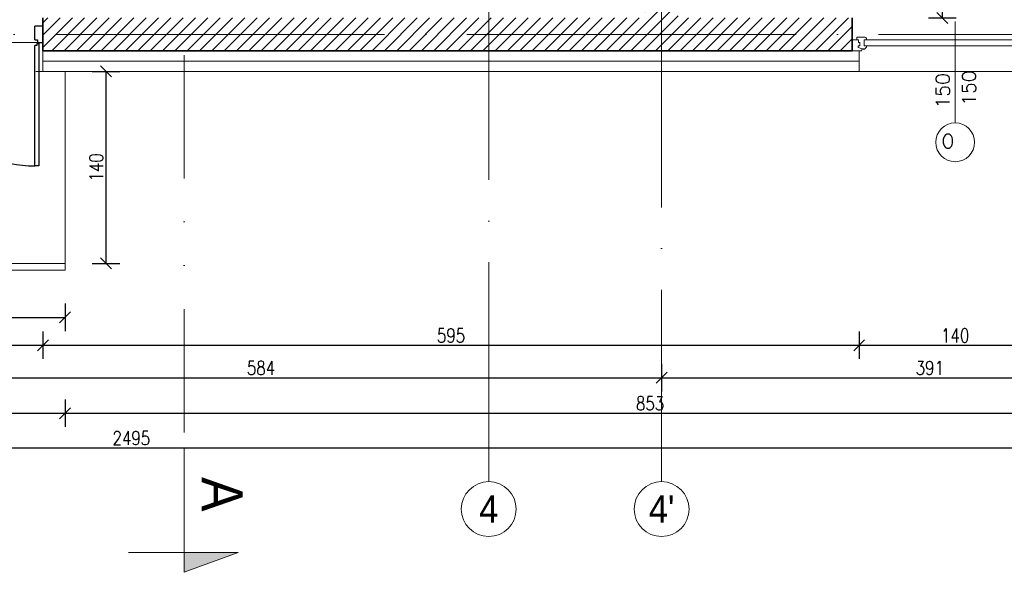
# Model space of a CAD drawing. Header units: millimetres. Extents: x -66901 to 936319, y -323998 to 488548.
# Tile 39 of 84: x 739370 to 746547, y 66179 to 70209. Entities that reach past the tile are written whole.
import ezdxf
from ezdxf import colors
from ezdxf.entities.mleader import LeaderData, LeaderLine
from ezdxf.enums import TextEntityAlignment as Align
from ezdxf.math import Vec2, Vec3

# ---------------------------------------------------------------- set-up
doc = ezdxf.new("R2010")
doc.units = ezdxf.units.MM
doc.header["$LTSCALE"] = 5
doc.header["$MEASUREMENT"] = 0
for name, pattern in [('1KS_2KP-50', [37.05, 12, 6, -6.35, 0, -6.35, 0, -6.35]), ('ACAD_ISO04W100', [30, 24, -3, 0, -3]), ('Osie$0$CONTINOUS', [0])]:
    doc.linetypes.add(name, pattern=pattern)
for name, color, linetype, lineweight, true_color in [('A_DZIAŁOWA_PROJEKTOWANE', 7, 'Continuous', 18, 0x007cb0), ('A_HATCH_PROJEKTOWANE', 7, 'Continuous', 9, 0x0089b6), ('A_IZOLEACJA TERMI_PROJEKTOWANA', 7, 'Continuous', 15, 0x6093ac), ('A_ŚCIANY NOWOPROJEKTOWANE', 140, 'Continuous', 35, 0x00bfff)]:
    doc.layers.add(name, color=color, linetype=linetype, lineweight=lineweight, true_color=true_color)
for name, color, linetype, lineweight in [('A_LINIA PRZEKROJOWA', 223, '1KS_2KP-50', 15), ('A_OPISY', 44, 'Continuous', 9), ('A_OSIE KONSTRUKCYJNE', 150, 'ACAD_ISO04W100', 5), ('A_STOLARKA OKIENNA', 141, 'Continuous', 15), ('A_WIDOK', 141, 'Continuous', 13), ('A_WYMIAROWANIE', 7, 'Continuous', 9)]:
    doc.layers.add(name, color=color, linetype=linetype, lineweight=lineweight)
doc.layers.add('K-S$UPY', color=4, linetype='Continuous')
doc.styles.add('DEMIURG_100_etykiety', font='arial.ttf', dxfattribs={"width": 0.9, "height": 30})
doc.styles.add('DEMIURG_100_opisy', font='arial.ttf', dxfattribs={"width": 0.9, "height": 20})
doc.styles.get("Standard").update_dxf_attribs({"font": 'simplex.shx', "width": 0.8})
doc.linetypes.add('BATTING', pattern='A,0.0001,-0.1,[134,ltypeshp.shx,S=0.1,R=0,X=-0.1,Y=0],-0.2,[134,ltypeshp.shx,S=0.1,R=180,X=0.1,Y=0],-0.1', length=0.4001)
doc.dimstyles.new('1 do 100', dxfattribs={"dimtxt": 10, "dimasz": 8, "dimexe": 10, "dimexo": 10, "dimgap": 2, "dimtad": 1, "dimdec": 0, "dimtxsty": 'Standard', "dimblk": 'OBLIQUE', "dimcen": 2.5, "dimadec": 0, "dimazin": 0, "dimtfac": 1, "dimtdec": 0, "dimtmove": 0, "dimatfit": 3, "dimldrblk": 'OBLIQUE', "dimfxl": 10, "dimfxlon": 1, "dimarcsym": 0})

# ---------------------------------------------------------------- blocks, each defined once
blk = doc.blocks.new('linia przekroju')
at = {"linetype": 'Continuous', "lineweight": 5}
h = blk.add_hatch(color=256, dxfattribs=at)
h.dxf.hatch_style = 1
h.paths.add_polyline_path([(0, -40.51), (0, 39.3), (14.4, 0), (0, 0)])
at = {"linetype": 'Continuous'}
blk.add_lwpolyline([(0, -40.51), (0, 39.3), (14.4, 0), (0, 0)], close=True, dxfattribs=at)
blk.add_lwpolyline([(14.4, 0), (-87.57, -0.09)])
at = {"linetype": 'Continuous', "style": 'DEMIURG_100_etykiety', "width": 0.9, "flags": 8}
blk.add_attdef('NR_PRZEKROJU', (-55.09, 12.57), '', height=30, dxfattribs=at)
blk = doc.blocks.new('OSI')
at = {"layer": 'A_OSIE KONSTRUKCYJNE', "ltscale": 2}
for p, q in [((17829.03, 22227.01), (17829.03, 19966.92)), ((17955.03, 20706.86), (17955.03, 19966.92)), ((16013.11, 20293.12), (19027.17, 20293.12))]:
    blk.add_line(p, q, dxfattribs=at)
at = {"layer": 'A_OSIE KONSTRUKCYJNE', "linetype": 'Continuous'}
for centre in [(17829.03, 19946.92), (17955.03, 19946.92)]:
    blk.add_circle(centre, 20, dxfattribs=at)
at = {"layer": 'A_OSIE KONSTRUKCYJNE', "linetype": 'Osie$0$CONTINOUS', "style": 'DEMIURG_100_opisy', "width": 0.9}
for s, p in [('4', (17829.03, 19946.92)), ("4'", (17955.03, 19946.92))]:
    blk.add_text(s, height=20, dxfattribs=at).set_placement(p, align=Align.MIDDLE_CENTER)
blk = doc.blocks.new('_Oblique')
at = {"color": 0, "linetype": 'ByBlock', "lineweight": -2}
blk.add_line((-0.5, -0.5), (0.5, 0.5), dxfattribs=at)
blk = doc.blocks.new('*D390')
at = {"layer": 'A_WYMIAROWANIE', "color": 0, "lineweight": -2, "ltscale": 2, "transparency": 16777216}
for p, q in [((15109.89, 18320.66), (15129.89, 18320.66)), ((15119.89, 17929.66), (15119.89, 18320.66)), ((15109.89, 17929.66), (15129.89, 17929.66))]:
    blk.add_line(p, q, dxfattribs=at)
at = {"layer": 'Defpoints', "color": 0, "ltscale": 2, "transparency": 16777216}
for p in [(15074.26, 18320.66), (15119.89, 18320.66), (15095.55, 17929.66)]:
    blk.add_point(p, dxfattribs=at)
at = {"layer": 'A_WYMIAROWANIE', "color": 0, "lineweight": -2, "ltscale": 2, "transparency": 16777216, "xscale": 8, "yscale": 8, "zscale": 8}
for p, rotation in [((15119.89, 18320.66), 90), ((15119.89, 17929.66), 270)]:
    blk.add_blockref('_Oblique', p, dxfattribs=dict(at, rotation=rotation))
at = {"layer": 'A_WYMIAROWANIE', "color": 0, "ltscale": 2, "transparency": 16777216, "insert": (15112.79, 18125.16), "char_height": 10, "attachment_point": 5, "rotation": 90}
blk.add_mtext('391', dxfattribs=at)
blk = doc.blocks.new('*D450')
at = {"layer": 'A_WYMIAROWANIE', "color": 0, "lineweight": -2, "ltscale": 2, "transparency": 16777216}
for p, q in [((14364.26, 17700.97), (14364.26, 17680.97)), ((14464.26, 17700.97), (14464.26, 17680.97)), ((14364.26, 17690.97), (14464.26, 17690.97))]:
    blk.add_line(p, q, dxfattribs=at)
at = {"layer": 'Defpoints', "color": 0, "ltscale": 2, "transparency": 16777216}
for p in [(14364.26, 17890.66), (14464.26, 17890.66), (14464.26, 17690.97)]:
    blk.add_point(p, dxfattribs=at)
at = {"layer": 'A_WYMIAROWANIE', "color": 0, "lineweight": -2, "ltscale": 2, "transparency": 16777216, "xscale": 8, "yscale": 8, "zscale": 8, "rotation": 180}
blk.add_blockref('_Oblique', (14364.26, 17690.97), dxfattribs=at)
at = {"layer": 'A_WYMIAROWANIE', "color": 0, "lineweight": -2, "ltscale": 2, "transparency": 16777216, "xscale": 8, "yscale": 8, "zscale": 8}
blk.add_blockref('_Oblique', (14464.26, 17690.97), dxfattribs=at)
at = {"layer": 'A_WYMIAROWANIE', "color": 0, "ltscale": 2, "transparency": 16777216, "insert": (14414.26, 17698.07), "char_height": 10, "attachment_point": 5}
blk.add_mtext('100', dxfattribs=at)
blk = doc.blocks.new('*D451')
at = {"layer": 'A_WYMIAROWANIE', "color": 0, "lineweight": -2, "ltscale": 2, "transparency": 16777216}
for p, q in [((14464.26, 17700.97), (14464.26, 17680.97)), ((15059.26, 17700.97), (15059.26, 17680.97)), ((14464.26, 17690.97), (15059.26, 17690.97))]:
    blk.add_line(p, q, dxfattribs=at)
at = {"layer": 'Defpoints', "color": 0, "ltscale": 2, "transparency": 16777216}
for p in [(14464.26, 17890.66), (15059.26, 17890.66), (15059.26, 17690.97)]:
    blk.add_point(p, dxfattribs=at)
at = {"layer": 'A_WYMIAROWANIE', "color": 0, "lineweight": -2, "ltscale": 2, "transparency": 16777216, "xscale": 8, "yscale": 8, "zscale": 8, "rotation": 180}
blk.add_blockref('_Oblique', (14464.26, 17690.97), dxfattribs=at)
at = {"layer": 'A_WYMIAROWANIE', "color": 0, "lineweight": -2, "ltscale": 2, "transparency": 16777216, "xscale": 8, "yscale": 8, "zscale": 8}
blk.add_blockref('_Oblique', (15059.26, 17690.97), dxfattribs=at)
at = {"layer": 'A_WYMIAROWANIE', "color": 0, "ltscale": 2, "transparency": 16777216, "insert": (14761.76, 17698.07), "char_height": 10, "attachment_point": 5}
blk.add_mtext('595', dxfattribs=at)
blk = doc.blocks.new('*D452')
at = {"layer": 'A_WYMIAROWANIE', "color": 0, "lineweight": -2, "ltscale": 2, "transparency": 16777216}
for p, q in [((15059.26, 17700.97), (15059.26, 17680.97)), ((15199.26, 17700.97), (15199.26, 17680.97)), ((15059.26, 17690.97), (15199.26, 17690.97))]:
    blk.add_line(p, q, dxfattribs=at)
at = {"layer": 'Defpoints', "color": 0, "ltscale": 2, "transparency": 16777216}
for p in [(15059.26, 17890.66), (15199.26, 17890.66), (15199.26, 17690.97)]:
    blk.add_point(p, dxfattribs=at)
at = {"layer": 'A_WYMIAROWANIE', "color": 0, "lineweight": -2, "ltscale": 2, "transparency": 16777216, "xscale": 8, "yscale": 8, "zscale": 8, "rotation": 180}
blk.add_blockref('_Oblique', (15059.26, 17690.97), dxfattribs=at)
at = {"layer": 'A_WYMIAROWANIE', "color": 0, "lineweight": -2, "ltscale": 2, "transparency": 16777216, "xscale": 8, "yscale": 8, "zscale": 8}
blk.add_blockref('_Oblique', (15199.26, 17690.97), dxfattribs=at)
at = {"layer": 'A_WYMIAROWANIE', "color": 0, "ltscale": 2, "transparency": 16777216, "insert": (15129.26, 17698.07), "char_height": 10, "attachment_point": 5}
blk.add_mtext('140', dxfattribs=at)
blk = doc.blocks.new('*D460')
at = {"layer": 'A_WYMIAROWANIE', "color": 0, "lineweight": -2, "ltscale": 2, "transparency": 16777216}
for p, q in [((14915.26, 17677.3), (14915.26, 17657.3)), ((15306.26, 17677.3), (15306.26, 17657.3)), ((14915.26, 17667.3), (15306.26, 17667.3))]:
    blk.add_line(p, q, dxfattribs=at)
at = {"layer": 'Defpoints', "color": 0, "ltscale": 2, "transparency": 16777216}
for p in [(14915.26, 17961.43), (15306.26, 17883.37), (15306.26, 17667.3)]:
    blk.add_point(p, dxfattribs=at)
at = {"layer": 'A_WYMIAROWANIE', "color": 0, "lineweight": -2, "ltscale": 2, "transparency": 16777216, "xscale": 8, "yscale": 8, "zscale": 8, "rotation": 180}
blk.add_blockref('_Oblique', (14915.26, 17667.3), dxfattribs=at)
at = {"layer": 'A_WYMIAROWANIE', "color": 0, "lineweight": -2, "ltscale": 2, "transparency": 16777216, "xscale": 8, "yscale": 8, "zscale": 8}
blk.add_blockref('_Oblique', (15306.26, 17667.3), dxfattribs=at)
at = {"layer": 'A_WYMIAROWANIE', "color": 0, "ltscale": 2, "transparency": 16777216, "insert": (15110.76, 17674.41), "char_height": 10, "attachment_point": 5}
blk.add_mtext('391', dxfattribs=at)
blk = doc.blocks.new('*D467')
at = {"layer": 'A_WYMIAROWANIE', "color": 0, "lineweight": -2, "ltscale": 2, "transparency": 16777216}
for p, q in [((14190.47, 17651.4), (14190.47, 17631.4)), ((14480.47, 17651.4), (14480.47, 17631.4)), ((14190.47, 17641.4), (14480.47, 17641.4))]:
    blk.add_line(p, q, dxfattribs=at)
at = {"layer": 'Defpoints', "color": 0, "ltscale": 2, "transparency": 16777216}
for p in [(14480.47, 17861.31), (14190.47, 17798.96), (14480.47, 17641.4)]:
    blk.add_point(p, dxfattribs=at)
at = {"layer": 'A_WYMIAROWANIE', "color": 0, "lineweight": -2, "ltscale": 2, "transparency": 16777216, "xscale": 8, "yscale": 8, "zscale": 8, "rotation": 180}
blk.add_blockref('_Oblique', (14190.47, 17641.4), dxfattribs=at)
at = {"layer": 'A_WYMIAROWANIE', "color": 0, "lineweight": -2, "ltscale": 2, "transparency": 16777216, "xscale": 8, "yscale": 8, "zscale": 8}
blk.add_blockref('_Oblique', (14480.47, 17641.4), dxfattribs=at)
at = {"layer": 'A_WYMIAROWANIE', "color": 0, "ltscale": 2, "transparency": 16777216, "insert": (14335.47, 17648.5), "char_height": 10, "attachment_point": 5}
blk.add_mtext('290', dxfattribs=at)
blk = doc.blocks.new('*D468')
at = {"layer": 'A_WYMIAROWANIE', "color": 0, "lineweight": -2, "ltscale": 2, "transparency": 16777216}
for p, q in [((14480.47, 17651.4), (14480.47, 17631.4)), ((15333.26, 17651.4), (15333.26, 17631.4)), ((14480.47, 17641.4), (15333.26, 17641.4))]:
    blk.add_line(p, q, dxfattribs=at)
at = {"layer": 'Defpoints', "color": 0, "ltscale": 2, "transparency": 16777216}
for p in [(15333.26, 17890.66), (14480.47, 17861.31), (15333.26, 17641.4)]:
    blk.add_point(p, dxfattribs=at)
at = {"layer": 'A_WYMIAROWANIE', "color": 0, "lineweight": -2, "ltscale": 2, "transparency": 16777216, "xscale": 8, "yscale": 8, "zscale": 8, "rotation": 180}
blk.add_blockref('_Oblique', (14480.47, 17641.4), dxfattribs=at)
at = {"layer": 'A_WYMIAROWANIE', "color": 0, "lineweight": -2, "ltscale": 2, "transparency": 16777216, "xscale": 8, "yscale": 8, "zscale": 8}
blk.add_blockref('_Oblique', (15333.26, 17641.4), dxfattribs=at)
at = {"layer": 'A_WYMIAROWANIE', "color": 0, "ltscale": 2, "transparency": 16777216, "insert": (14906.86, 17648.51), "char_height": 10, "attachment_point": 5}
blk.add_mtext('853', dxfattribs=at)
blk = doc.blocks.new('*D470')
at = {"layer": 'A_WYMIAROWANIE', "color": 0, "lineweight": -2, "ltscale": 2, "transparency": 16777216}
for p, q in [((13281.26, 17626.09), (13281.26, 17606.09)), ((15776.26, 17626.09), (15776.26, 17606.09)), ((13281.26, 17616.09), (15776.26, 17616.09))]:
    blk.add_line(p, q, dxfattribs=at)
at = {"layer": 'Defpoints', "color": 0, "ltscale": 2, "transparency": 16777216}
for p in [(13281.26, 18149.66), (15776.26, 18149.66), (15776.26, 17616.09)]:
    blk.add_point(p, dxfattribs=at)
at = {"layer": 'A_WYMIAROWANIE', "color": 0, "lineweight": -2, "ltscale": 2, "transparency": 16777216, "xscale": 8, "yscale": 8, "zscale": 8, "rotation": 180}
blk.add_blockref('_Oblique', (13281.26, 17616.09), dxfattribs=at)
at = {"layer": 'A_WYMIAROWANIE', "color": 0, "lineweight": -2, "ltscale": 2, "transparency": 16777216, "xscale": 8, "yscale": 8, "zscale": 8}
blk.add_blockref('_Oblique', (15776.26, 17616.09), dxfattribs=at)
at = {"layer": 'A_WYMIAROWANIE', "color": 0, "ltscale": 2, "transparency": 16777216, "insert": (14528.76, 17623.2), "char_height": 10, "attachment_point": 5}
blk.add_mtext('2495', dxfattribs=at)
blk = doc.blocks.new('*D503')
at = {"layer": 'A_WYMIAROWANIE', "color": 0, "lineweight": -2, "ltscale": 2, "transparency": 16777216}
for p, q in [((14500.25, 17890.66), (14520.25, 17890.66)), ((14510.25, 17890.66), (14510.25, 17750.66)), ((14500.25, 17750.66), (14520.25, 17750.66))]:
    blk.add_line(p, q, dxfattribs=at)
at = {"layer": 'Defpoints', "color": 0, "ltscale": 2, "transparency": 16777216}
for p in [(14190.47, 17890.66), (14190.47, 17750.66), (14510.25, 17750.66)]:
    blk.add_point(p, dxfattribs=at)
at = {"layer": 'A_WYMIAROWANIE', "color": 0, "lineweight": -2, "ltscale": 2, "transparency": 16777216, "xscale": 8, "yscale": 8, "zscale": 8}
for p, rotation in [((14510.25, 17890.66), 90), ((14510.25, 17750.66), 270)]:
    blk.add_blockref('_Oblique', p, dxfattribs=dict(at, rotation=rotation))
at = {"layer": 'A_WYMIAROWANIE', "color": 0, "ltscale": 2, "transparency": 16777216, "insert": (14503.14, 17820.66), "char_height": 10, "attachment_point": 5, "rotation": 90}
blk.add_mtext('140', dxfattribs=at)
blk = doc.blocks.new('*D505')
at = {"layer": 'A_WYMIAROWANIE', "color": 0, "lineweight": -2, "ltscale": 2, "transparency": 16777216}
for p, q in [((14280.47, 17721.27), (14280.47, 17701.27)), ((14480.47, 17721.27), (14480.47, 17701.27)), ((14280.47, 17711.27), (14480.47, 17711.27))]:
    blk.add_line(p, q, dxfattribs=at)
at = {"layer": 'Defpoints', "color": 0, "ltscale": 2, "transparency": 16777216}
for p in [(14480.47, 17769.42), (14280.47, 17750.66), (14480.47, 17711.27)]:
    blk.add_point(p, dxfattribs=at)
at = {"layer": 'A_WYMIAROWANIE', "color": 0, "lineweight": -2, "ltscale": 2, "transparency": 16777216, "xscale": 8, "yscale": 8, "zscale": 8, "rotation": 180}
blk.add_blockref('_Oblique', (14280.47, 17711.27), dxfattribs=at)
at = {"layer": 'A_WYMIAROWANIE', "color": 0, "lineweight": -2, "ltscale": 2, "transparency": 16777216, "xscale": 8, "yscale": 8, "zscale": 8}
blk.add_blockref('_Oblique', (14480.47, 17711.27), dxfattribs=at)
at = {"layer": 'A_WYMIAROWANIE', "color": 0, "ltscale": 2, "transparency": 16777216, "insert": (14380.47, 17718.37), "char_height": 10, "attachment_point": 5}
blk.add_mtext('200', dxfattribs=at)
blk = doc.blocks.new('*U594')
for p, q in [((110, 0), (110, -8)), ((110, 0), (116.68, 0)), ((110, 0), (110, -8)), ((116.68, 0), (117.26, -1.55)), ((253.32, 0), (252.74, -1.55)), ((260, 0), (253.32, 0)), ((260, 0), (260, -8)), ((114.24, -2.4), (117.26, -1.55)), ((114.24, -3.73), (114.24, -2.4)), ((115.61, -3.73), (114.24, -3.73)), ((114.59, -8), (114.59, -6.06)), ((114.59, -6.06), (115.61, -6.06)), ((115.61, -6.06), (115.61, -3.73)), ((117.26, -1.55), (118.11, -1.55)), ((118.11, -1.55), (118.01, -1.01)), ((118.75, -7.98), (118.75, -3.66)), ((118.75, -3.66), (120.38, -3.66)), ((251.25, -3.66), (249.62, -3.66)), ((251.25, -7.98), (251.25, -3.66)), ((251.89, -1.55), (251.99, -1.01)), ((252.74, -1.55), (251.89, -1.55)), ((255.76, -2.4), (252.74, -1.55)), ((254.39, -6.06), (254.39, -3.73)), ((254.39, -3.73), (255.76, -3.73)), ((255.41, -6.06), (254.39, -6.06)), ((255.41, -8), (255.41, -6.06)), ((255.76, -3.73), (255.76, -2.4)), ((110, -8), (113.2, -8)), ((113.2, -8), (113.2, -9.92)), ((113.2, -8), (114.59, -8)), ((113.2, -9.92), (119.06, -9.92)), ((120.34, -7.98), (118.75, -7.98)), ((120.34, -9.03), (120.34, -7.98)), ((249.66, -9.03), (249.66, -7.98)), ((249.66, -7.98), (251.25, -7.98)), ((256.8, -9.92), (250.94, -9.92)), ((256.8, -8), (255.41, -8)), ((260, -8), (256.8, -8)), ((256.8, -8), (256.8, -9.92))]:
    blk.add_line(p, q)
blk.add_lwpolyline([(118.75, -3.66), (251.25, -3.66), (251.25, -7.98), (118.75, -7.98)], close=True)
for centre, radius, start, end in [((117.87, -3.52), 2.51, 356.81051, 86.81051), ((252.13, -3.52), 2.51, 93.18949, 183.18949), ((118.97, -8.42), 1.5, 273.35533, 335.68535), ((251.03, -8.42), 1.5, 204.31465, 266.64467)]:
    blk.add_arc(centre, radius, start, end)
blk = doc.blocks.new('WARTOŚĆ')
at = {"layer": 'A_OPISY'}
blk.add_line((0, 0), (0, 73.97), dxfattribs=at)
blk.add_circle((0, 88.12), 14.15, dxfattribs=at)
blk.add_attdef('OZ', (-9.99, 82.42), '', height=10, dxfattribs=at)
for tag, p in [('S', (-4.03, 32.64)), ('H', (15.09, 32.64))]:
    blk.add_attdef(tag, p, '', height=10, rotation=90, dxfattribs=at)
blk = doc.blocks.new('*D573')
at = {"layer": 'A_WYMIAROWANIE', "color": 0, "lineweight": -2, "ltscale": 2, "transparency": 16777216}
for p, q in [((14331.26, 17677.3), (14331.26, 17657.3)), ((14915.26, 17677.3), (14915.26, 17657.3)), ((14331.26, 17667.3), (14915.26, 17667.3))]:
    blk.add_line(p, q, dxfattribs=at)
at = {"layer": 'Defpoints', "color": 0, "ltscale": 2, "transparency": 16777216}
for p in [(14331.26, 17866.45), (14915.26, 17866.45), (14915.26, 17667.3)]:
    blk.add_point(p, dxfattribs=at)
at = {"layer": 'A_WYMIAROWANIE', "color": 0, "lineweight": -2, "ltscale": 2, "transparency": 16777216, "xscale": 8, "yscale": 8, "zscale": 8, "rotation": 180}
blk.add_blockref('_Oblique', (14331.26, 17667.3), dxfattribs=at)
at = {"layer": 'A_WYMIAROWANIE', "color": 0, "lineweight": -2, "ltscale": 2, "transparency": 16777216, "xscale": 8, "yscale": 8, "zscale": 8}
blk.add_blockref('_Oblique', (14915.26, 17667.3), dxfattribs=at)
at = {"layer": 'A_WYMIAROWANIE', "color": 0, "ltscale": 2, "transparency": 16777216, "insert": (14623.26, 17674.41), "char_height": 10, "attachment_point": 5}
blk.add_mtext('584', dxfattribs=at)
blk = doc.blocks.new('A$C704C2890')
at = {"layer": 'A_HATCH_PROJEKTOWANE', "ltscale": 2}
h = blk.add_hatch(dxfattribs=at)
h.set_pattern_fill('ANSI31', color=256, scale=2)
h.set_pattern_definition([(45, (-16376.026, -21976.125), (-4.490128, 4.490128), [])])
h.paths.add_polyline_path([(1591, -1283), (1567, -1283), (1567, -1671), (1591, -1671)])
h.paths.add_polyline_path([(1128, -1671), (1128, -1695), (1257.24, -1695), (1257.24, -1671)])
h.paths.add_polyline_path([(893, -1671), (893, -1695), (1028, -1695), (1028, -1671)])
h.paths.add_polyline_path([(1007, -1525), (983, -1525), (983, -1671), (1007, -1671)])
h.paths.add_polyline_path([(1007, -1425), (1007, -1405), (983, -1405), (983, -1425)])
h.paths.add_polyline_path([(1007, -1283), (983, -1283), (983, -1305), (1007, -1305)])
h.paths.add_polyline_path([(678, -1442), (654, -1442), (654, -1695), (743, -1695), (743, -1687), (743, -1671), (678, -1671)])
h.paths.add_polyline_path([(1718, -1695), (1718, -1671), (1257.24, -1671), (1257.24, -1695)])
h.paths.add_polyline_path([(1868, -1671), (1868, -1695), (1982, -1695), (1982, -1455), (1982, -1437), (1958, -1437), (1958, -1455), (1958, -1671)])
at = {"color": 144}
for p, q in [((1122.04, -1686.97), (1124.03, -1686.97)), ((1123.61, -1691.08), (1122.06, -1691.08)), ((1123.61, -1689.54), (1123.61, -1691.08)), ((1124.03, -1686.97), (1124.03, -1688.96))]:
    blk.add_line(p, q, dxfattribs=at)
for points in [[(1122.04, -1686.97), (1122.04, -1677.04)], [(1124.03, -1688.96), (1128, -1688.96), (1128, -1677.04), (1122.04, -1677.04)], [(1125.15, -1689.54), (1125.15, -1778.94), (1122.06, -1778.94), (1122.06, -1691.08)], [(1123.61, -1689.54), (1125.15, -1689.54)]]:
    blk.add_lwpolyline(points, dxfattribs=at)
blk.add_arc((1122.06, -1689.51), 89.43, 179.64515, 270.00111, dxfattribs=at)
at = {"layer": 'A_DZIAŁOWA_PROJEKTOWANE', "ltscale": 2}
for p, q in [((1723, -1695), (1718, -1695)), ((1144.21, -1710), (1144.21, -1850)), ((1144.21, -1850), (944.21, -1850)), ((1144.21, -1855), (1144.21, -1850)), ((854.21, -1855), (1144.21, -1855))]:
    blk.add_line(p, q, dxfattribs=at)
at = {"layer": 'A_IZOLEACJA TERMI_PROJEKTOWANA', "ltscale": 2}
for p, q in [((1128, -1695), (1128, -1710)), ((1723, -1695), (1723, -1710))]:
    blk.add_line(p, q, dxfattribs=at)
at = {"layer": 'A_IZOLEACJA TERMI_PROJEKTOWANA', "linetype": 'BATTING', "ltscale": 18}
blk.add_lwpolyline([(1128, -1702.5), (1723, -1702.5)], dxfattribs=at)
at = {"layer": 'A_IZOLEACJA TERMI_PROJEKTOWANA', "ltscale": 2}
blk.add_lwpolyline([(1123, -1710), (1723, -1710)], dxfattribs=at)
at = {"layer": 'A_LINIA PRZEKROJOWA'}
blk.add_line((1230.95, -1973.34), (1230.95, 198.11), dxfattribs=at)
at = {"layer": 'A_WIDOK', "ltscale": 2}
for p, q in [((1028, -1688.96), (1128, -1688.96)), ((1723, -1710), (1863, -1710))]:
    blk.add_line(p, q, dxfattribs=at)
at = {"layer": 'A_ŚCIANY NOWOPROJEKTOWANE', "ltscale": 2}
for p, q in [((1128, -1671), (1128, -1695)), ((1718, -1671), (1718, -1695))]:
    blk.add_line(p, q, dxfattribs=at)
blk.add_lwpolyline([(1718, -1695), (1128, -1695)], dxfattribs=at)
at = {"layer": 'A_LINIA PRZEKROJOWA'}
ref = blk.add_blockref('linia przekroju', (1231.04, -2060.91), dxfattribs=dict(at, rotation=270))
ref.add_attrib('NR_PRZEKROJU', 'A', dxfattribs={"layer": '0', "linetype": 'Continuous', "height": 30, "rotation": 270, "style": 'DEMIURG_100_etykiety', "width": 0.9}).set_placement((1234.73, -2005.82), align=Align.BOTTOM_LEFT)
at = {"layer": 'A_OPISY', "color": 144, "transparency": 33554559}
ref = blk.add_blockref('WARTOŚĆ', (1793, -1673.58), dxfattribs=dict(at, xscale=-1, rotation=180))
ref.add_attrib('S', '150', (1788.97, -1737.02), dxfattribs={"color": 0, "height": 10, "rotation": 90})
ref.add_attrib('H', '150', (1808.09, -1735.07), dxfattribs={"color": 0, "height": 10, "rotation": 90})
ref.add_attrib('OZ', 'O', (1783.01, -1765.87), dxfattribs={"color": 0, "height": 10})
at = {"layer": 'A_OSIE KONSTRUKCYJNE'}
blk.add_blockref('OSI', (-16376.03, -21976.12), dxfattribs=at)
at = {"layer": 'A_STOLARKA OKIENNA', "transparency": 33554559, "xscale": -1, "rotation": 180}
blk.add_blockref('*U594', (1608, -1695), dxfattribs=at)
at = {"layer": 'A_OPISY'}
for tag, p in [('90+15', (1523.57, -388.18)), ('200', (1523.57, -407.04))]:
    blk.add_attdef(tag, p, '', height=9.86, dxfattribs=at)
blk.add_attdef('OZ', (1572.64, -382.31), '', height=9.86, rotation=270, dxfattribs=at)
at = {"layer": 'A_WYMIAROWANIE', "ltscale": 2}
dim = blk.add_linear_dim(base=(1783.64, -1280), p1=(1759.29, -1671), p2=(1738, -1280), angle=90, dimstyle='1 do 100', override={"dimtmove": 1}, dxfattribs=at)
dim.commit()
dim.dimension.update_dxf_attribs({"geometry": '*D390', "text_midpoint": (1776.53, -1475.5), "insert": (-13336.26, -19600.66)})
for base, p1, p2, picture, middle in [((2440, -1984.57), (-55, -1451), (2440, -1451), '*D470', (1192.5, -1977.46)), ((1579, -1933.36), (995, -1734.21), (1579, -1734.21), '*D573', (1287, -1926.25))]:
    dim = blk.add_linear_dim(base=base, p1=p1, p2=p2, dimstyle='1 do 100', dxfattribs=at)
    dim.commit()
    dim.dimension.update_dxf_attribs({"geometry": picture, "text_midpoint": middle, "insert": (-13336.26, -19600.66)})
for base, p1, p2, picture, middle in [((1970, -1933.36), (1579, -1639.23), (1970, -1717.29), '*D460', (1774.5, -1926.25)), ((1128, -1909.69), (1028, -1710), (1128, -1710), '*D450', (1078, -1902.59)), ((1723, -1909.69), (1128, -1710), (1723, -1710), '*D451', (1425.5, -1902.59)), ((1997, -1959.26), (1144.21, -1739.35), (1997, -1710), '*D468', (1570.6, -1952.15)), ((1863, -1909.69), (1723, -1710), (1863, -1710), '*D452', (1793, -1902.59)), ((1144.21, -1959.26), (854.21, -1801.7), (1144.21, -1739.35), '*D467', (999.21, -1952.16)), ((1144.21, -1889.39), (944.21, -1850), (1144.21, -1831.24), '*D505', (1044.21, -1882.29))]:
    dim = blk.add_linear_dim(base=base, p1=p1, p2=p2, dimstyle='1 do 100', override={"dimtmove": 1}, dxfattribs=at)
    dim.commit()
    dim.dimension.update_dxf_attribs({"geometry": picture, "text_midpoint": middle, "insert": (-13336.26, -19600.66)})
dim = blk.add_linear_dim(base=(1173.99, -1850), p1=(854.21, -1710), p2=(854.21, -1850), angle=90, dimstyle='1 do 100', dxfattribs=at)
dim.commit()
dim.dimension.update_dxf_attribs({"geometry": '*D503', "text_midpoint": (1166.88, -1780), "insert": (-13336.26, -19600.66)})
at = {"layer": 'A_DZIAŁOWA_PROJEKTOWANE', "ltscale": 2}
ml = blk.add_multileader_mtext('Standard', dxfattribs=at)
ml.set_content('BALUSTRADA H=1,10M', color=256)
ml.set_leader_properties()
ml.build(insert=Vec2(0, 0))
ml.multileader.update_dxf_attribs({"arrow_head_size": 8})
ctx = ml.context
ctx.base_point, ctx.char_height, ctx.arrow_head_size, ctx.plane_origin = Vec3(884.03, -1870.66), 8, 8, Vec3(1260.88, -1959.5)
notes = []
notes.append((ctx, [(0, (1, 1, 0), (1003, -1870.66), (-1, 0), 8, [(0, [(1010.86, -1851.07)], 0, [])])]))
ctx.mtext.insert, ctx.mtext.width, ctx.mtext.defined_height, ctx.mtext.flow_direction = Vec3(871.37, -1865.87), 276.2371, 61.37, 5
for ctx, leaders in notes:
    for number, flags, end, landing, length, lines in leaders:
        leader = LeaderData()
        leader.index, (leader.has_last_leader_line, leader.has_dogleg_vector, leader.attachment_direction) = number, flags
        leader.last_leader_point, leader.dogleg_vector, leader.dogleg_length = Vec3(end), Vec3(landing), length
        for number, points, colour, breaks in lines:
            line = LeaderLine()
            line.index, line.vertices, line.color, line.breaks = number, Vec3.list(points), colors.encode_raw_color(colour), breaks
            leader.lines.append(line)
        ctx.leaders.append(leader)

msp = doc.modelspace()

# ---------------------------------------------------------------- block references
at = {"layer": 'K-S$UPY', "xscale": 10, "yscale": 10, "zscale": 10}
msp.add_blockref('A$C704C2890', (728259, 86931.848), dxfattribs=at)

doc.saveas('drawing.dxf')
